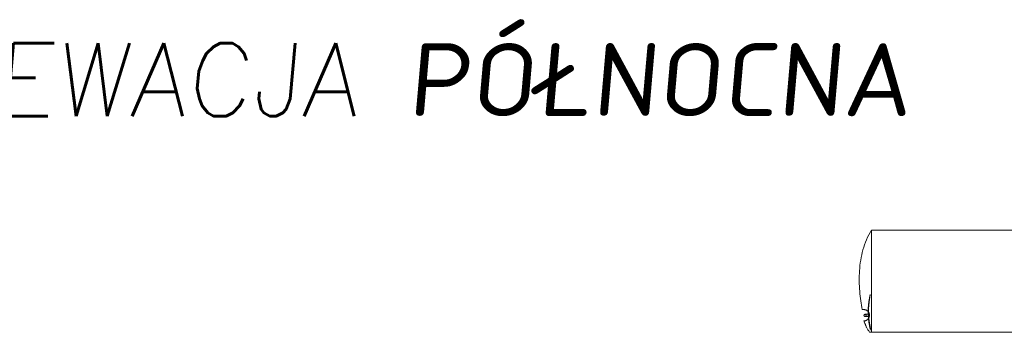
# Model space of a CAD drawing. Extents: x 64716 to 7565828, y -160732 to 5881792.
# Tile 17 of 160: x 90311 to 97059, y -6417 to -4273. Entities that reach past the tile are written whole.
import ezdxf

# ---------------------------------------------------------------- set-up
doc = ezdxf.new("R2010")
doc.units = 0
doc.header["$MEASUREMENT"] = 0
doc.layers.add('linii', color=7, linetype='Continuous', lineweight=15)
doc.styles.add('ROMAND', font='simplex.shx', dxfattribs={"width": 0.9, "oblique": 10})

msp = doc.modelspace()

# ---------------------------------------------------------------- linework, layer by layer
at = {"layer": 'linii'}
for p, q in [((96140, -5733, 0), (96131.1, -5749.1, 0)), ((96140, -5733, 0), (96131.1, -5749.1, 0)), ((96140, -5733, 0), (96131.1, -5749.1, 0)), ((96140, -5733, 0), (96131.1, -5749.1, 0)), ((96149.5, -5717.2, 0), (96140, -5733, 0)), ((96149.5, -5717.2, 0), (96140, -5733, 0)), ((96149.5, -5717.2, 0), (96140, -5733, 0)), ((96149.5, -5717.2, 0), (96140, -5733, 0)), ((96149.5, -5717.2, 0), (96149.5, -5717.2, 0)), ((96169.1, -5717.2, 0), (96149.5, -5717.2, 0)), ((96169.1, -5717.2, 0), (96149.5, -5717.2, 0)), ((96149.5, -5717.2, 0), (96149.5, -5717.2, 0)), ((96169.1, -5717.2, 0), (96149.5, -5717.2, 0)), ((96169.1, -5717.2, 0), (96149.5, -5717.2, 0)), ((96108.2, -5799.1, 0), (96101.9, -5816.3, 0)), ((96108.2, -5799.1, 0), (96101.9, -5816.3, 0)), ((96108.2, -5799.1, 0), (96101.9, -5816.3, 0)), ((96108.2, -5799.1, 0), (96101.9, -5816.3, 0)), ((96115.2, -5782.2, 0), (96108.2, -5799.1, 0)), ((96115.2, -5782.2, 0), (96108.2, -5799.1, 0)), ((96115.2, -5782.2, 0), (96108.2, -5799.1, 0)), ((96115.2, -5782.2, 0), (96108.2, -5799.1, 0)), ((96122.8, -5765.6, 0), (96115.2, -5782.2, 0)), ((96122.8, -5765.6, 0), (96115.2, -5782.2, 0)), ((96122.8, -5765.6, 0), (96115.2, -5782.2, 0)), ((96122.8, -5765.6, 0), (96115.2, -5782.2, 0)), ((96131.1, -5749.1, 0), (96122.8, -5765.6, 0)), ((96131.1, -5749.1, 0), (96122.8, -5765.6, 0)), ((96131.1, -5749.1, 0), (96122.8, -5765.6, 0)), ((96131.1, -5749.1, 0), (96122.8, -5765.6, 0)), ((96086.1, -5868.8, 0), (96081.9, -5886.6, 0)), ((96086.1, -5868.8, 0), (96081.9, -5886.6, 0)), ((96086.1, -5868.8, 0), (96081.9, -5886.6, 0)), ((96086.1, -5868.8, 0), (96081.9, -5886.6, 0)), ((96090.8, -5851.2, 0), (96086.1, -5868.8, 0)), ((96090.8, -5851.2, 0), (96086.1, -5868.8, 0)), ((96090.8, -5851.2, 0), (96086.1, -5868.8, 0)), ((96090.8, -5851.2, 0), (96086.1, -5868.8, 0)), ((96096, -5833.6, 0), (96090.8, -5851.2, 0)), ((96096, -5833.6, 0), (96090.8, -5851.2, 0)), ((96096, -5833.6, 0), (96090.8, -5851.2, 0)), ((96096, -5833.6, 0), (96090.8, -5851.2, 0)), ((96101.9, -5816.3, 0), (96096, -5833.6, 0)), ((96101.9, -5816.3, 0), (96096, -5833.6, 0)), ((96101.9, -5816.3, 0), (96096, -5833.6, 0)), ((96101.9, -5816.3, 0), (96096, -5833.6, 0)), ((96075.1, -5922.4, 0), (96072.4, -5940.4, 0)), ((96075.1, -5922.4, 0), (96072.4, -5940.4, 0)), ((96075.1, -5922.4, 0), (96072.4, -5940.4, 0)), ((96075.1, -5922.4, 0), (96072.4, -5940.4, 0)), ((96078.3, -5904.4, 0), (96075.1, -5922.4, 0)), ((96078.3, -5904.4, 0), (96075.1, -5922.4, 0)), ((96078.3, -5904.4, 0), (96075.1, -5922.4, 0)), ((96078.3, -5904.4, 0), (96075.1, -5922.4, 0)), ((96081.9, -5886.6, 0), (96078.3, -5904.4, 0)), ((96081.9, -5886.6, 0), (96078.3, -5904.4, 0)), ((96081.9, -5886.6, 0), (96078.3, -5904.4, 0)), ((96081.9, -5886.6, 0), (96078.3, -5904.4, 0)), ((96066.9, -5994.6, 0), (96065.8, -6012.6, 0)), ((96066.9, -5994.6, 0), (96065.8, -6012.6, 0)), ((96066.9, -5994.6, 0), (96065.8, -6012.6, 0)), ((96066.9, -5994.6, 0), (96065.8, -6012.6, 0)), ((96068.3, -5976.5, 0), (96066.9, -5994.6, 0)), ((96068.3, -5976.5, 0), (96066.9, -5994.6, 0)), ((96068.3, -5976.5, 0), (96066.9, -5994.6, 0)), ((96068.3, -5976.5, 0), (96066.9, -5994.6, 0)), ((96070.1, -5958.5, 0), (96068.3, -5976.5, 0)), ((96070.1, -5958.5, 0), (96068.3, -5976.5, 0)), ((96070.1, -5958.5, 0), (96068.3, -5976.5, 0)), ((96070.1, -5958.5, 0), (96068.3, -5976.5, 0)), ((96072.4, -5940.4, 0), (96070.1, -5958.5, 0)), ((96072.4, -5940.4, 0), (96070.1, -5958.5, 0)), ((96072.4, -5940.4, 0), (96070.1, -5958.5, 0)), ((96072.4, -5940.4, 0), (96070.1, -5958.5, 0)), ((96065.2, -6030.5, 0), (96064.9, -6048.3, 0)), ((96065.2, -6030.5, 0), (96064.9, -6048.3, 0)), ((96065.2, -6030.5, 0), (96064.9, -6048.3, 0)), ((96065.2, -6030.5, 0), (96064.9, -6048.3, 0)), ((96064.9, -6048.3, 0), (96064.9, -6066, 0)), ((96064.9, -6048.3, 0), (96064.9, -6066, 0)), ((96064.9, -6048.3, 0), (96064.9, -6066, 0)), ((96064.9, -6048.3, 0), (96064.9, -6066, 0)), ((96064.9, -6066, 0), (96065.3, -6083.6, 0)), ((96064.9, -6066, 0), (96065.3, -6083.6, 0)), ((96064.9, -6066, 0), (96065.3, -6083.6, 0)), ((96064.9, -6066, 0), (96065.3, -6083.6, 0)), ((96065.8, -6012.6, 0), (96065.2, -6030.5, 0)), ((96065.8, -6012.6, 0), (96065.2, -6030.5, 0)), ((96065.8, -6012.6, 0), (96065.2, -6030.5, 0)), ((96065.8, -6012.6, 0), (96065.2, -6030.5, 0)), ((96065.3, -6083.6, 0), (96065.9, -6101.1, 0)), ((96065.3, -6083.6, 0), (96065.9, -6101.1, 0)), ((96065.3, -6083.6, 0), (96065.9, -6101.1, 0)), ((96065.3, -6083.6, 0), (96065.9, -6101.1, 0)), ((96065.9, -6101.1, 0), (96066.9, -6118.3, 0)), ((96065.9, -6101.1, 0), (96066.9, -6118.3, 0)), ((96065.9, -6101.1, 0), (96066.9, -6118.3, 0)), ((96065.9, -6101.1, 0), (96066.9, -6118.3, 0)), ((96066.9, -6118.3, 0), (96068.1, -6135.3, 0)), ((96066.9, -6118.3, 0), (96068.1, -6135.3, 0)), ((96066.9, -6118.3, 0), (96068.1, -6135.3, 0)), ((96066.9, -6118.3, 0), (96068.1, -6135.3, 0)), ((96068.1, -6135.3, 0), (96069.5, -6152.2, 0)), ((96068.1, -6135.3, 0), (96069.5, -6152.2, 0)), ((96068.1, -6135.3, 0), (96069.5, -6152.2, 0)), ((96068.1, -6135.3, 0), (96069.5, -6152.2, 0)), ((96069.5, -6152.2, 0), (96071.2, -6168.7, 0)), ((96069.5, -6152.2, 0), (96071.2, -6168.7, 0)), ((96069.5, -6152.2, 0), (96071.2, -6168.7, 0)), ((96069.5, -6152.2, 0), (96071.2, -6168.7, 0)), ((96071.2, -6168.7, 0), (96073.1, -6184.9, 0)), ((96071.2, -6168.7, 0), (96073.1, -6184.9, 0)), ((96071.2, -6168.7, 0), (96073.1, -6184.9, 0)), ((96071.2, -6168.7, 0), (96073.1, -6184.9, 0)), ((96073.1, -6184.9, 0), (96075.2, -6200.9, 0)), ((96073.1, -6184.9, 0), (96075.2, -6200.9, 0)), ((96073.1, -6184.9, 0), (96075.2, -6200.9, 0)), ((96073.1, -6184.9, 0), (96075.2, -6200.9, 0)), ((96075.2, -6200.9, 0), (96077.4, -6216.6, 0)), ((96075.2, -6200.9, 0), (96077.4, -6216.6, 0)), ((96075.2, -6200.9, 0), (96077.4, -6216.6, 0)), ((96075.2, -6200.9, 0), (96077.4, -6216.6, 0)), ((96126.4, -6252.7, 0), (96130.6, -6205, 0)), ((96128.4, -6256.6, 0), (96132.3, -6207.9, 0)), ((96130.6, -6205, 0), (96139.2, -6157.9, 0)), ((96132.3, -6207.9, 0), (96140.7, -6159.8, 0)), ((96077.4, -6216.6, 0), (96079.8, -6231.9, 0)), ((96077.4, -6216.6, 0), (96079.8, -6231.9, 0)), ((96077.4, -6216.6, 0), (96079.8, -6231.9, 0)), ((96077.4, -6216.6, 0), (96079.8, -6231.9, 0)), ((96079.8, -6231.9, 0), (96082.4, -6246.8, 0)), ((96079.8, -6231.9, 0), (96082.4, -6246.8, 0)), ((96079.8, -6231.9, 0), (96082.4, -6246.8, 0)), ((96079.8, -6231.9, 0), (96082.4, -6246.8, 0)), ((96082.4, -6246.8, 0), (96085, -6261.3, 0)), ((96082.4, -6246.8, 0), (96085, -6261.3, 0)), ((96082.4, -6246.8, 0), (96085, -6261.3, 0)), ((96082.4, -6246.8, 0), (96085, -6261.3, 0)), ((96085, -6261.3, 0), (96096.4, -6261.3, 0)), ((96085, -6261.3, 0), (96096.4, -6261.3, 0)), ((96085, -6261.3, 0), (96096.4, -6261.3, 0)), ((96085, -6261.3, 0), (96096.4, -6261.3, 0)), ((96096.4, -6261.3, 0), (96099.4, -6261.3, 0)), ((96096.4, -6261.3, 0), (96099.4, -6261.3, 0)), ((96096.4, -6261.3, 0), (96099.4, -6261.3, 0)), ((96096.4, -6261.3, 0), (96099.4, -6261.3, 0)), ((96099.4, -6261.3, 0), (96099.4, -6261.3, 0)), ((96099.4, -6261.3, 0), (96099.4, -6261.4, 0)), ((96099.4, -6261.3, 0), (96099.4, -6261.4, 0)), ((96099.4, -6261.3, 0), (96099.4, -6261.3, 0)), ((96099.4, -6261.3, 0), (96099.4, -6261.4, 0)), ((96099.4, -6261.3, 0), (96099.4, -6261.4, 0)), ((96099.4, -6261.4, 0), (96101.3, -6261.6, 0)), ((96099.4, -6261.4, 0), (96101.3, -6261.6, 0)), ((96099.4, -6261.4, 0), (96101.3, -6261.6, 0)), ((96099.4, -6261.4, 0), (96101.3, -6261.6, 0)), ((96101.3, -6261.6, 0), (96103.1, -6261.9, 0)), ((96101.3, -6261.6, 0), (96103.1, -6261.9, 0)), ((96101.3, -6261.6, 0), (96103.1, -6261.9, 0)), ((96101.3, -6261.6, 0), (96103.1, -6261.9, 0)), ((96103.1, -6261.9, 0), (96104.9, -6262.2, 0)), ((96103.1, -6261.9, 0), (96104.9, -6262.2, 0)), ((96103.1, -6261.9, 0), (96104.9, -6262.2, 0)), ((96103.1, -6261.9, 0), (96104.9, -6262.2, 0)), ((96104.9, -6262.2, 0), (96106.7, -6262.7, 0)), ((96104.9, -6262.2, 0), (96106.7, -6262.7, 0)), ((96104.9, -6262.2, 0), (96106.7, -6262.7, 0)), ((96104.9, -6262.2, 0), (96106.7, -6262.7, 0)), ((96106.7, -6262.7, 0), (96108.5, -6263.3, 0)), ((96106.7, -6262.7, 0), (96108.5, -6263.3, 0)), ((96106.7, -6262.7, 0), (96108.5, -6263.3, 0)), ((96106.7, -6262.7, 0), (96108.5, -6263.3, 0)), ((96108.5, -6263.3, 0), (96110.2, -6263.9, 0)), ((96108.5, -6263.3, 0), (96110.2, -6263.9, 0)), ((96108.5, -6263.3, 0), (96110.2, -6263.9, 0)), ((96108.5, -6263.3, 0), (96110.2, -6263.9, 0)), ((96110.2, -6263.9, 0), (96111.8, -6264.5, 0)), ((96110.2, -6263.9, 0), (96111.8, -6264.5, 0)), ((96110.2, -6263.9, 0), (96111.8, -6264.5, 0)), ((96110.2, -6263.9, 0), (96111.8, -6264.5, 0)), ((96111.8, -6264.5, 0), (96113.4, -6265.3, 0)), ((96111.8, -6264.5, 0), (96113.4, -6265.3, 0)), ((96111.8, -6264.5, 0), (96113.4, -6265.3, 0)), ((96111.8, -6264.5, 0), (96113.4, -6265.3, 0)), ((96113.4, -6265.3, 0), (96115.1, -6266.1, 0)), ((96113.4, -6265.3, 0), (96115.1, -6266.1, 0)), ((96113.4, -6265.3, 0), (96115.1, -6266.1, 0)), ((96113.4, -6265.3, 0), (96115.1, -6266.1, 0)), ((96115.1, -6266.1, 0), (96116.6, -6267, 0)), ((96115.1, -6266.1, 0), (96116.6, -6267, 0)), ((96115.1, -6266.1, 0), (96116.6, -6267, 0)), ((96115.1, -6266.1, 0), (96116.6, -6267, 0)), ((96116.6, -6267, 0), (96118.1, -6268, 0)), ((96116.6, -6267, 0), (96118.1, -6268, 0)), ((96116.6, -6267, 0), (96118.1, -6268, 0)), ((96116.6, -6267, 0), (96118.1, -6268, 0)), ((96118.1, -6268, 0), (96119.6, -6269, 0)), ((96118.1, -6268, 0), (96119.6, -6269, 0)), ((96118.1, -6268, 0), (96119.6, -6269, 0)), ((96118.1, -6268, 0), (96119.6, -6269, 0)), ((96119.6, -6269, 0), (96121, -6270.1, 0)), ((96119.6, -6269, 0), (96121, -6270.1, 0)), ((96119.6, -6269, 0), (96121, -6270.1, 0)), ((96119.6, -6269, 0), (96121, -6270.1, 0)), ((96121, -6270.1, 0), (96122.3, -6271.3, 0)), ((96121, -6270.1, 0), (96122.3, -6271.3, 0)), ((96121, -6270.1, 0), (96122.3, -6271.3, 0)), ((96121, -6270.1, 0), (96122.3, -6271.3, 0)), ((96122.3, -6271.3, 0), (96123.6, -6272.5, 0)), ((96122.3, -6271.3, 0), (96123.6, -6272.5, 0)), ((96122.3, -6271.3, 0), (96123.6, -6272.5, 0)), ((96122.3, -6271.3, 0), (96123.6, -6272.5, 0)), ((96123.6, -6272.5, 0), (96124.9, -6273.8, 0)), ((96123.6, -6272.5, 0), (96124.9, -6273.8, 0)), ((96123.6, -6272.5, 0), (96124.9, -6273.8, 0)), ((96123.6, -6272.5, 0), (96124.9, -6273.8, 0)), ((96124.9, -6273.8, 0), (96126.1, -6275.1, 0)), ((96124.9, -6273.8, 0), (96126.1, -6275.1, 0)), ((96124.9, -6273.8, 0), (96126.1, -6275.1, 0)), ((96124.9, -6273.8, 0), (96126.1, -6275.1, 0)), ((96126.1, -6275.1, 0), (96127.2, -6276.5, 0)), ((96126.1, -6275.1, 0), (96127.2, -6276.5, 0)), ((96126.1, -6275.1, 0), (96127.2, -6276.5, 0)), ((96126.1, -6275.1, 0), (96127.2, -6276.5, 0)), ((96126.4, -6252.7, 0), (96126.7, -6300.6, 0)), ((96129.1, -6305.4, 0), (96128.4, -6256.6, 0)), ((96097.7, -6300.2, 0), (96097.8, -6299.5, 0)), ((96097.7, -6300.2, 0), (96097.8, -6299.5, 0)), ((96097.7, -6300.2, 0), (96097.8, -6299.5, 0)), ((96097.7, -6300.2, 0), (96097.8, -6299.5, 0)), ((96097.7, -6301, 0), (96097.7, -6300.2, 0)), ((96097.7, -6301, 0), (96097.7, -6300.2, 0)), ((96097.7, -6301, 0), (96097.7, -6300.2, 0)), ((96097.7, -6301, 0), (96097.7, -6300.2, 0)), ((96097.7, -6301.7, 0), (96097.7, -6301, 0)), ((96097.7, -6301.7, 0), (96097.7, -6301, 0)), ((96097.7, -6301.7, 0), (96097.7, -6301, 0)), ((96097.7, -6301.7, 0), (96097.7, -6301, 0)), ((96097.8, -6302.4, 0), (96097.7, -6301.7, 0)), ((96097.8, -6302.4, 0), (96097.7, -6301.7, 0)), ((96097.8, -6302.4, 0), (96097.7, -6301.7, 0)), ((96097.8, -6302.4, 0), (96097.7, -6301.7, 0)), ((96097.7, -6339.3, 0), (96098.6, -6342.2, 0)), ((96099.4, -6339.3, 0), (96097.7, -6339.3, 0)), ((96097.7, -6339.3, 0), (96098.6, -6342.2, 0)), ((96099.4, -6339.3, 0), (96097.7, -6339.3, 0)), ((96097.7, -6339.3, 0), (96098.6, -6342.2, 0)), ((96099.4, -6339.3, 0), (96097.7, -6339.3, 0)), ((96097.7, -6339.3, 0), (96098.6, -6342.2, 0)), ((96099.4, -6339.3, 0), (96097.7, -6339.3, 0)), ((96097.7, -6339.3, 0), (96098.6, -6342.2, 0)), ((96099.4, -6339.3, 0), (96097.7, -6339.3, 0)), ((96097.7, -6339.3, 0), (96098.6, -6342.2, 0)), ((96099.4, -6339.3, 0), (96097.7, -6339.3, 0)), ((96097.7, -6339.3, 0), (96098.6, -6342.2, 0)), ((96099.4, -6339.3, 0), (96097.7, -6339.3, 0)), ((96097.7, -6339.3, 0), (96098.6, -6342.2, 0)), ((96099.4, -6339.3, 0), (96097.7, -6339.3, 0)), ((96097.8, -6299.5, 0), (96098, -6298.9, 0)), ((96097.8, -6299.5, 0), (96098, -6298.9, 0)), ((96097.8, -6299.5, 0), (96098, -6298.9, 0)), ((96097.8, -6299.5, 0), (96098, -6298.9, 0)), ((96098, -6303.1, 0), (96097.8, -6302.4, 0)), ((96098, -6303.1, 0), (96097.8, -6302.4, 0)), ((96098, -6303.1, 0), (96097.8, -6302.4, 0)), ((96098, -6303.1, 0), (96097.8, -6302.4, 0)), ((96098, -6298.9, 0), (96098.2, -6298.2, 0)), ((96098, -6298.9, 0), (96098.2, -6298.2, 0)), ((96098, -6298.9, 0), (96098.2, -6298.2, 0)), ((96098, -6298.9, 0), (96098.2, -6298.2, 0)), ((96098.2, -6303.8, 0), (96098, -6303.1, 0)), ((96098.2, -6303.8, 0), (96098, -6303.1, 0)), ((96098.2, -6303.8, 0), (96098, -6303.1, 0)), ((96098.2, -6303.8, 0), (96098, -6303.1, 0)), ((96098.2, -6298.2, 0), (96098.5, -6297.6, 0)), ((96098.2, -6298.2, 0), (96098.5, -6297.6, 0)), ((96098.2, -6298.2, 0), (96098.5, -6297.6, 0)), ((96098.2, -6298.2, 0), (96098.5, -6297.6, 0)), ((96098.5, -6304.4, 0), (96098.2, -6303.8, 0)), ((96098.5, -6304.4, 0), (96098.2, -6303.8, 0)), ((96098.5, -6304.4, 0), (96098.2, -6303.8, 0)), ((96098.5, -6304.4, 0), (96098.2, -6303.8, 0)), ((96098.5, -6297.6, 0), (96098.9, -6297, 0)), ((96098.5, -6297.6, 0), (96098.9, -6297, 0)), ((96098.5, -6297.6, 0), (96098.9, -6297, 0)), ((96098.5, -6297.6, 0), (96098.9, -6297, 0)), ((96098.9, -6305, 0), (96098.5, -6304.4, 0)), ((96098.9, -6305, 0), (96098.5, -6304.4, 0)), ((96098.9, -6305, 0), (96098.5, -6304.4, 0)), ((96098.9, -6305, 0), (96098.5, -6304.4, 0)), ((96098.6, -6342.2, 0), (96099.6, -6345.1, 0)), ((96098.6, -6342.2, 0), (96099.6, -6345.1, 0)), ((96098.6, -6342.2, 0), (96099.6, -6345.1, 0)), ((96098.6, -6342.2, 0), (96099.6, -6345.1, 0)), ((96098.6, -6342.2, 0), (96099.6, -6345.1, 0)), ((96098.6, -6342.2, 0), (96099.6, -6345.1, 0)), ((96098.6, -6342.2, 0), (96099.6, -6345.1, 0)), ((96098.6, -6342.2, 0), (96099.6, -6345.1, 0)), ((96098.9, -6297, 0), (96099.3, -6296.5, 0)), ((96098.9, -6297, 0), (96099.3, -6296.5, 0)), ((96098.9, -6297, 0), (96099.3, -6296.5, 0)), ((96098.9, -6297, 0), (96099.3, -6296.5, 0)), ((96099.3, -6305.5, 0), (96098.9, -6305, 0)), ((96099.3, -6305.5, 0), (96098.9, -6305, 0)), ((96099.3, -6305.5, 0), (96098.9, -6305, 0)), ((96099.3, -6305.5, 0), (96098.9, -6305, 0)), ((96099.3, -6296.5, 0), (96099.8, -6296, 0)), ((96099.3, -6296.5, 0), (96099.8, -6296, 0)), ((96099.3, -6296.5, 0), (96099.8, -6296, 0)), ((96099.3, -6296.5, 0), (96099.8, -6296, 0)), ((96099.8, -6306, 0), (96099.3, -6305.5, 0)), ((96099.8, -6306, 0), (96099.3, -6305.5, 0)), ((96099.8, -6306, 0), (96099.3, -6305.5, 0)), ((96099.8, -6306, 0), (96099.3, -6305.5, 0)), ((96101.3, -6339.1, 0), (96099.4, -6339.3, 0)), ((96101.3, -6339.1, 0), (96099.4, -6339.3, 0)), ((96101.3, -6339.1, 0), (96099.4, -6339.3, 0)), ((96101.3, -6339.1, 0), (96099.4, -6339.3, 0)), ((96099.4, -6339.3, 0), (96099.4, -6339.3, 0)), ((96099.4, -6339.3, 0), (96099.4, -6339.3, 0)), ((96099.4, -6339.3, 0), (96099.4, -6339.3, 0)), ((96099.4, -6339.3, 0), (96099.4, -6339.3, 0)), ((96099.8, -6296, 0), (96100.3, -6295.5, 0)), ((96099.8, -6296, 0), (96100.3, -6295.5, 0)), ((96099.8, -6296, 0), (96100.3, -6295.5, 0)), ((96099.8, -6296, 0), (96100.3, -6295.5, 0)), ((96100.3, -6306.5, 0), (96099.8, -6306, 0)), ((96100.3, -6306.5, 0), (96099.8, -6306, 0)), ((96100.3, -6306.5, 0), (96099.8, -6306, 0)), ((96100.3, -6306.5, 0), (96099.8, -6306, 0)), ((96100.3, -6295.5, 0), (96100.8, -6295.1, 0)), ((96100.3, -6295.5, 0), (96100.8, -6295.1, 0)), ((96100.3, -6295.5, 0), (96100.8, -6295.1, 0)), ((96100.3, -6295.5, 0), (96100.8, -6295.1, 0)), ((96100.8, -6306.9, 0), (96100.3, -6306.5, 0)), ((96100.8, -6306.9, 0), (96100.3, -6306.5, 0)), ((96100.8, -6306.9, 0), (96100.3, -6306.5, 0)), ((96100.8, -6306.9, 0), (96100.3, -6306.5, 0)), ((96100.8, -6295.1, 0), (96101.4, -6294.7, 0)), ((96100.8, -6295.1, 0), (96101.4, -6294.7, 0)), ((96100.8, -6295.1, 0), (96101.4, -6294.7, 0)), ((96100.8, -6295.1, 0), (96101.4, -6294.7, 0)), ((96101.4, -6307.3, 0), (96100.8, -6306.9, 0)), ((96101.4, -6307.3, 0), (96100.8, -6306.9, 0)), ((96101.4, -6307.3, 0), (96100.8, -6306.9, 0)), ((96101.4, -6307.3, 0), (96100.8, -6306.9, 0)), ((96103.1, -6338.8, 0), (96101.3, -6339.1, 0)), ((96103.1, -6338.8, 0), (96101.3, -6339.1, 0)), ((96103.1, -6338.8, 0), (96101.3, -6339.1, 0)), ((96103.1, -6338.8, 0), (96101.3, -6339.1, 0)), ((96101.4, -6294.7, 0), (96102, -6294.4, 0)), ((96101.4, -6294.7, 0), (96102, -6294.4, 0)), ((96101.4, -6294.7, 0), (96102, -6294.4, 0)), ((96101.4, -6294.7, 0), (96102, -6294.4, 0)), ((96102, -6307.6, 0), (96101.4, -6307.3, 0)), ((96102, -6307.6, 0), (96101.4, -6307.3, 0)), ((96102, -6307.6, 0), (96101.4, -6307.3, 0)), ((96102, -6307.6, 0), (96101.4, -6307.3, 0)), ((96102, -6294.4, 0), (96102.7, -6294.2, 0)), ((96102, -6294.4, 0), (96102.7, -6294.2, 0)), ((96102, -6294.4, 0), (96102.7, -6294.2, 0)), ((96102, -6294.4, 0), (96102.7, -6294.2, 0)), ((96102.7, -6307.8, 0), (96102, -6307.6, 0)), ((96102.7, -6307.8, 0), (96102, -6307.6, 0)), ((96102.7, -6307.8, 0), (96102, -6307.6, 0)), ((96102.7, -6307.8, 0), (96102, -6307.6, 0)), ((96102.7, -6294.2, 0), (96103.4, -6294, 0)), ((96102.7, -6294.2, 0), (96103.4, -6294, 0)), ((96102.7, -6294.2, 0), (96103.4, -6294, 0)), ((96102.7, -6294.2, 0), (96103.4, -6294, 0)), ((96103.4, -6308, 0), (96102.7, -6307.8, 0)), ((96103.4, -6308, 0), (96102.7, -6307.8, 0)), ((96103.4, -6308, 0), (96102.7, -6307.8, 0)), ((96103.4, -6308, 0), (96102.7, -6307.8, 0)), ((96104.9, -6338.4, 0), (96103.1, -6338.8, 0)), ((96104.9, -6338.4, 0), (96103.1, -6338.8, 0)), ((96104.9, -6338.4, 0), (96103.1, -6338.8, 0)), ((96104.9, -6338.4, 0), (96103.1, -6338.8, 0)), ((96103.4, -6294, 0), (96104.1, -6293.9, 0)), ((96103.4, -6294, 0), (96104.1, -6293.9, 0)), ((96103.4, -6294, 0), (96104.1, -6293.9, 0)), ((96103.4, -6294, 0), (96104.1, -6293.9, 0)), ((96104.1, -6308.1, 0), (96103.4, -6308, 0)), ((96104.1, -6308.1, 0), (96103.4, -6308, 0)), ((96104.1, -6308.1, 0), (96103.4, -6308, 0)), ((96104.1, -6308.1, 0), (96103.4, -6308, 0)), ((96104.1, -6293.9, 0), (96104.8, -6293.8, 0)), ((96104.1, -6293.9, 0), (96104.8, -6293.8, 0)), ((96104.1, -6293.9, 0), (96104.8, -6293.8, 0)), ((96104.1, -6293.9, 0), (96104.8, -6293.8, 0)), ((96104.8, -6308.1, 0), (96104.1, -6308.1, 0)), ((96104.8, -6308.1, 0), (96104.1, -6308.1, 0)), ((96104.8, -6308.1, 0), (96104.1, -6308.1, 0)), ((96104.8, -6308.1, 0), (96104.1, -6308.1, 0)), ((96104.8, -6293.8, 0), (96104.8, -6293.8, 0)), ((96104.8, -6293.8, 0), (96135.3, -6293.8, 0)), ((96104.8, -6293.8, 0), (96104.8, -6293.8, 0)), ((96104.8, -6293.8, 0), (96135.3, -6293.8, 0)), ((96104.8, -6293.8, 0), (96105.5, -6293.9, 0)), ((96104.8, -6293.8, 0), (96105.5, -6293.9, 0)), ((96104.8, -6293.8, 0), (96104.8, -6293.8, 0)), ((96104.8, -6293.8, 0), (96135.3, -6293.8, 0)), ((96104.8, -6293.8, 0), (96104.8, -6293.8, 0)), ((96104.8, -6293.8, 0), (96135.3, -6293.8, 0)), ((96104.8, -6293.8, 0), (96105.5, -6293.9, 0)), ((96104.8, -6293.8, 0), (96105.5, -6293.9, 0)), ((96135.3, -6308.1, 0), (96104.8, -6308.1, 0)), ((96135.3, -6308.1, 0), (96104.8, -6308.1, 0)), ((96104.8, -6308.1, 0), (96104.8, -6308.1, 0)), ((96105.5, -6308.1, 0), (96104.8, -6308.1, 0)), ((96105.5, -6308.1, 0), (96104.8, -6308.1, 0)), ((96135.3, -6308.1, 0), (96104.8, -6308.1, 0)), ((96135.3, -6308.1, 0), (96104.8, -6308.1, 0)), ((96104.8, -6308.1, 0), (96104.8, -6308.1, 0)), ((96105.5, -6308.1, 0), (96104.8, -6308.1, 0)), ((96105.5, -6308.1, 0), (96104.8, -6308.1, 0)), ((96106.7, -6338, 0), (96104.9, -6338.4, 0)), ((96106.7, -6338, 0), (96104.9, -6338.4, 0)), ((96106.7, -6338, 0), (96104.9, -6338.4, 0)), ((96106.7, -6338, 0), (96104.9, -6338.4, 0)), ((96105.5, -6293.9, 0), (96106.2, -6294, 0)), ((96105.5, -6293.9, 0), (96106.2, -6294, 0)), ((96105.5, -6293.9, 0), (96106.2, -6294, 0)), ((96105.5, -6293.9, 0), (96106.2, -6294, 0)), ((96106.2, -6308, 0), (96105.5, -6308.1, 0)), ((96106.2, -6308, 0), (96105.5, -6308.1, 0)), ((96106.2, -6308, 0), (96105.5, -6308.1, 0)), ((96106.2, -6308, 0), (96105.5, -6308.1, 0)), ((96106.2, -6294, 0), (96106.9, -6294.2, 0)), ((96106.2, -6294, 0), (96106.9, -6294.2, 0)), ((96106.2, -6294, 0), (96106.9, -6294.2, 0)), ((96106.2, -6294, 0), (96106.9, -6294.2, 0)), ((96106.9, -6307.8, 0), (96106.2, -6308, 0)), ((96106.9, -6307.8, 0), (96106.2, -6308, 0)), ((96106.9, -6307.8, 0), (96106.2, -6308, 0)), ((96106.9, -6307.8, 0), (96106.2, -6308, 0)), ((96108.5, -6337.5, 0), (96106.7, -6338, 0)), ((96108.5, -6337.5, 0), (96106.7, -6338, 0)), ((96108.5, -6337.5, 0), (96106.7, -6338, 0)), ((96108.5, -6337.5, 0), (96106.7, -6338, 0)), ((96106.9, -6294.2, 0), (96107.6, -6294.4, 0)), ((96106.9, -6294.2, 0), (96107.6, -6294.4, 0)), ((96106.9, -6294.2, 0), (96107.6, -6294.4, 0)), ((96106.9, -6294.2, 0), (96107.6, -6294.4, 0)), ((96107.6, -6307.6, 0), (96106.9, -6307.8, 0)), ((96107.6, -6307.6, 0), (96106.9, -6307.8, 0)), ((96107.6, -6307.6, 0), (96106.9, -6307.8, 0)), ((96107.6, -6307.6, 0), (96106.9, -6307.8, 0)), ((96107.6, -6294.4, 0), (96108.2, -6294.7, 0)), ((96107.6, -6294.4, 0), (96108.2, -6294.7, 0)), ((96107.6, -6294.4, 0), (96108.2, -6294.7, 0)), ((96107.6, -6294.4, 0), (96108.2, -6294.7, 0)), ((96108.2, -6307.3, 0), (96107.6, -6307.6, 0)), ((96108.2, -6307.3, 0), (96107.6, -6307.6, 0)), ((96108.2, -6307.3, 0), (96107.6, -6307.6, 0)), ((96108.2, -6307.3, 0), (96107.6, -6307.6, 0)), ((96108.2, -6294.7, 0), (96108.8, -6295.1, 0)), ((96108.2, -6294.7, 0), (96108.8, -6295.1, 0)), ((96108.2, -6294.7, 0), (96108.8, -6295.1, 0)), ((96108.2, -6294.7, 0), (96108.8, -6295.1, 0)), ((96108.8, -6306.9, 0), (96108.2, -6307.3, 0)), ((96108.8, -6306.9, 0), (96108.2, -6307.3, 0)), ((96108.8, -6306.9, 0), (96108.2, -6307.3, 0)), ((96108.8, -6306.9, 0), (96108.2, -6307.3, 0)), ((96110.2, -6336.8, 0), (96108.5, -6337.5, 0)), ((96110.2, -6336.8, 0), (96108.5, -6337.5, 0)), ((96110.2, -6336.8, 0), (96108.5, -6337.5, 0)), ((96110.2, -6336.8, 0), (96108.5, -6337.5, 0)), ((96108.8, -6295.1, 0), (96109.3, -6295.5, 0)), ((96108.8, -6295.1, 0), (96109.3, -6295.5, 0)), ((96108.8, -6295.1, 0), (96109.3, -6295.5, 0)), ((96108.8, -6295.1, 0), (96109.3, -6295.5, 0)), ((96109.3, -6306.5, 0), (96108.8, -6306.9, 0)), ((96109.3, -6306.5, 0), (96108.8, -6306.9, 0)), ((96109.3, -6306.5, 0), (96108.8, -6306.9, 0)), ((96109.3, -6306.5, 0), (96108.8, -6306.9, 0)), ((96109.3, -6295.5, 0), (96109.9, -6296, 0)), ((96109.3, -6295.5, 0), (96109.9, -6296, 0)), ((96109.3, -6295.5, 0), (96109.9, -6296, 0)), ((96109.3, -6295.5, 0), (96109.9, -6296, 0)), ((96109.9, -6306, 0), (96109.3, -6306.5, 0)), ((96109.9, -6306, 0), (96109.3, -6306.5, 0)), ((96109.9, -6306, 0), (96109.3, -6306.5, 0)), ((96109.9, -6306, 0), (96109.3, -6306.5, 0)), ((96109.9, -6296, 0), (96110.3, -6296.5, 0)), ((96109.9, -6296, 0), (96110.3, -6296.5, 0)), ((96109.9, -6296, 0), (96110.3, -6296.5, 0)), ((96109.9, -6296, 0), (96110.3, -6296.5, 0)), ((96110.3, -6305.5, 0), (96109.9, -6306, 0)), ((96110.3, -6305.5, 0), (96109.9, -6306, 0)), ((96110.3, -6305.5, 0), (96109.9, -6306, 0)), ((96110.3, -6305.5, 0), (96109.9, -6306, 0)), ((96111.8, -6336.1, 0), (96110.2, -6336.8, 0)), ((96111.8, -6336.1, 0), (96110.2, -6336.8, 0)), ((96111.8, -6336.1, 0), (96110.2, -6336.8, 0)), ((96111.8, -6336.1, 0), (96110.2, -6336.8, 0)), ((96110.3, -6296.5, 0), (96110.7, -6297, 0)), ((96110.3, -6296.5, 0), (96110.7, -6297, 0)), ((96110.3, -6296.5, 0), (96110.7, -6297, 0)), ((96110.3, -6296.5, 0), (96110.7, -6297, 0)), ((96110.7, -6305, 0), (96110.3, -6305.5, 0)), ((96110.7, -6305, 0), (96110.3, -6305.5, 0)), ((96110.7, -6305, 0), (96110.3, -6305.5, 0)), ((96110.7, -6305, 0), (96110.3, -6305.5, 0)), ((96110.7, -6297, 0), (96111.1, -6297.6, 0)), ((96110.7, -6297, 0), (96111.1, -6297.6, 0)), ((96110.7, -6297, 0), (96111.1, -6297.6, 0)), ((96110.7, -6297, 0), (96111.1, -6297.6, 0)), ((96111.1, -6304.4, 0), (96110.7, -6305, 0)), ((96111.1, -6304.4, 0), (96110.7, -6305, 0)), ((96111.1, -6304.4, 0), (96110.7, -6305, 0)), ((96111.1, -6304.4, 0), (96110.7, -6305, 0)), ((96111.1, -6297.6, 0), (96111.4, -6298.2, 0)), ((96111.1, -6297.6, 0), (96111.4, -6298.2, 0)), ((96111.1, -6297.6, 0), (96111.4, -6298.2, 0)), ((96111.1, -6297.6, 0), (96111.4, -6298.2, 0)), ((96111.4, -6303.8, 0), (96111.1, -6304.4, 0)), ((96111.4, -6303.8, 0), (96111.1, -6304.4, 0)), ((96111.4, -6303.8, 0), (96111.1, -6304.4, 0)), ((96111.4, -6303.8, 0), (96111.1, -6304.4, 0)), ((96111.4, -6298.2, 0), (96111.6, -6298.9, 0)), ((96111.4, -6298.2, 0), (96111.6, -6298.9, 0)), ((96111.4, -6298.2, 0), (96111.6, -6298.9, 0)), ((96111.4, -6298.2, 0), (96111.6, -6298.9, 0)), ((96111.6, -6303.1, 0), (96111.4, -6303.8, 0)), ((96111.6, -6303.1, 0), (96111.4, -6303.8, 0)), ((96111.6, -6303.1, 0), (96111.4, -6303.8, 0)), ((96111.6, -6303.1, 0), (96111.4, -6303.8, 0)), ((96111.6, -6298.9, 0), (96111.8, -6299.5, 0)), ((96111.6, -6298.9, 0), (96111.8, -6299.5, 0)), ((96111.6, -6298.9, 0), (96111.8, -6299.5, 0)), ((96111.6, -6298.9, 0), (96111.8, -6299.5, 0)), ((96111.8, -6302.4, 0), (96111.6, -6303.1, 0)), ((96111.8, -6302.4, 0), (96111.6, -6303.1, 0)), ((96111.8, -6302.4, 0), (96111.6, -6303.1, 0)), ((96111.8, -6302.4, 0), (96111.6, -6303.1, 0)), ((96111.8, -6299.5, 0), (96111.9, -6300.2, 0)), ((96111.8, -6299.5, 0), (96111.9, -6300.2, 0)), ((96111.8, -6299.5, 0), (96111.9, -6300.2, 0)), ((96111.8, -6299.5, 0), (96111.9, -6300.2, 0)), ((96111.9, -6301.7, 0), (96111.8, -6302.4, 0)), ((96111.9, -6301.7, 0), (96111.8, -6302.4, 0)), ((96111.9, -6301.7, 0), (96111.8, -6302.4, 0)), ((96111.9, -6301.7, 0), (96111.8, -6302.4, 0)), ((96113.4, -6335.4, 0), (96111.8, -6336.1, 0)), ((96113.4, -6335.4, 0), (96111.8, -6336.1, 0)), ((96113.4, -6335.4, 0), (96111.8, -6336.1, 0)), ((96113.4, -6335.4, 0), (96111.8, -6336.1, 0)), ((96111.9, -6300.2, 0), (96111.9, -6301, 0)), ((96111.9, -6300.2, 0), (96111.9, -6301, 0)), ((96111.9, -6300.2, 0), (96111.9, -6301, 0)), ((96111.9, -6300.2, 0), (96111.9, -6301, 0)), ((96111.9, -6301, 0), (96111.9, -6301.7, 0)), ((96111.9, -6301, 0), (96111.9, -6301.7, 0)), ((96111.9, -6301, 0), (96111.9, -6301.7, 0)), ((96111.9, -6301, 0), (96111.9, -6301.7, 0)), ((96115.1, -6334.6, 0), (96113.4, -6335.4, 0)), ((96115.1, -6334.6, 0), (96113.4, -6335.4, 0)), ((96115.1, -6334.6, 0), (96113.4, -6335.4, 0)), ((96115.1, -6334.6, 0), (96113.4, -6335.4, 0)), ((96116.6, -6333.6, 0), (96115.1, -6334.6, 0)), ((96116.6, -6333.6, 0), (96115.1, -6334.6, 0)), ((96116.6, -6333.6, 0), (96115.1, -6334.6, 0)), ((96116.6, -6333.6, 0), (96115.1, -6334.6, 0)), ((96118.1, -6332.7, 0), (96116.6, -6333.6, 0)), ((96118.1, -6332.7, 0), (96116.6, -6333.6, 0)), ((96118.1, -6332.7, 0), (96116.6, -6333.6, 0)), ((96118.1, -6332.7, 0), (96116.6, -6333.6, 0)), ((96119.6, -6331.6, 0), (96118.1, -6332.7, 0)), ((96119.6, -6331.6, 0), (96118.1, -6332.7, 0)), ((96119.6, -6331.6, 0), (96118.1, -6332.7, 0)), ((96119.6, -6331.6, 0), (96118.1, -6332.7, 0)), ((96121, -6330.5, 0), (96119.6, -6331.6, 0)), ((96121, -6330.5, 0), (96119.6, -6331.6, 0)), ((96121, -6330.5, 0), (96119.6, -6331.6, 0)), ((96121, -6330.5, 0), (96119.6, -6331.6, 0)), ((96122.3, -6329.4, 0), (96121, -6330.5, 0)), ((96122.3, -6329.4, 0), (96121, -6330.5, 0)), ((96122.3, -6329.4, 0), (96121, -6330.5, 0)), ((96122.3, -6329.4, 0), (96121, -6330.5, 0)), ((96123.6, -6328.2, 0), (96122.3, -6329.4, 0)), ((96123.6, -6328.2, 0), (96122.3, -6329.4, 0)), ((96123.6, -6328.2, 0), (96122.3, -6329.4, 0)), ((96123.6, -6328.2, 0), (96122.3, -6329.4, 0)), ((96124.9, -6326.8, 0), (96123.6, -6328.2, 0)), ((96124.9, -6326.8, 0), (96123.6, -6328.2, 0)), ((96124.9, -6326.8, 0), (96123.6, -6328.2, 0)), ((96124.9, -6326.8, 0), (96123.6, -6328.2, 0)), ((96126.1, -6325.5, 0), (96124.9, -6326.8, 0)), ((96126.1, -6325.5, 0), (96124.9, -6326.8, 0)), ((96126.1, -6325.5, 0), (96124.9, -6326.8, 0)), ((96126.1, -6325.5, 0), (96124.9, -6326.8, 0)), ((96127.2, -6324.1, 0), (96126.1, -6325.5, 0)), ((96127.2, -6324.1, 0), (96126.1, -6325.5, 0)), ((96127.2, -6324.1, 0), (96126.1, -6325.5, 0)), ((96127.2, -6324.1, 0), (96126.1, -6325.5, 0)), ((96126.7, -6300.6, 0), (96131.3, -6348.3, 0)), ((96127.2, -6276.5, 0), (96128.3, -6277.9, 0)), ((96127.2, -6276.5, 0), (96128.3, -6277.9, 0)), ((96127.2, -6276.5, 0), (96128.3, -6277.9, 0)), ((96127.2, -6276.5, 0), (96128.3, -6277.9, 0)), ((96128.3, -6322.7, 0), (96127.2, -6324.1, 0)), ((96128.3, -6322.7, 0), (96127.2, -6324.1, 0)), ((96128.3, -6322.7, 0), (96127.2, -6324.1, 0)), ((96128.3, -6322.7, 0), (96127.2, -6324.1, 0)), ((96128.3, -6277.9, 0), (96129.2, -6279.4, 0)), ((96128.3, -6277.9, 0), (96129.2, -6279.4, 0)), ((96128.3, -6277.9, 0), (96129.2, -6279.4, 0)), ((96128.3, -6277.9, 0), (96129.2, -6279.4, 0)), ((96129.2, -6321.2, 0), (96128.3, -6322.7, 0)), ((96129.2, -6321.2, 0), (96128.3, -6322.7, 0)), ((96129.2, -6321.2, 0), (96128.3, -6322.7, 0)), ((96129.2, -6321.2, 0), (96128.3, -6322.7, 0)), ((96134.4, -6354, 0), (96129.1, -6305.4, 0)), ((96129.2, -6279.4, 0), (96130.2, -6281, 0)), ((96129.2, -6279.4, 0), (96130.2, -6281, 0)), ((96129.2, -6279.4, 0), (96130.2, -6281, 0)), ((96129.2, -6279.4, 0), (96130.2, -6281, 0)), ((96130.2, -6319.7, 0), (96129.2, -6321.2, 0)), ((96130.2, -6319.7, 0), (96129.2, -6321.2, 0)), ((96130.2, -6319.7, 0), (96129.2, -6321.2, 0)), ((96130.2, -6319.7, 0), (96129.2, -6321.2, 0)), ((96130.2, -6281, 0), (96131, -6282.5, 0)), ((96130.2, -6281, 0), (96131, -6282.5, 0)), ((96130.2, -6281, 0), (96131, -6282.5, 0)), ((96130.2, -6281, 0), (96131, -6282.5, 0)), ((96131, -6318.1, 0), (96130.2, -6319.7, 0)), ((96131, -6318.1, 0), (96130.2, -6319.7, 0)), ((96131, -6318.1, 0), (96130.2, -6319.7, 0)), ((96131, -6318.1, 0), (96130.2, -6319.7, 0)), ((96131, -6282.5, 0), (96131.8, -6284.2, 0)), ((96131, -6282.5, 0), (96131.8, -6284.2, 0)), ((96131, -6282.5, 0), (96131.8, -6284.2, 0)), ((96131, -6282.5, 0), (96131.8, -6284.2, 0)), ((96131.8, -6316.5, 0), (96131, -6318.1, 0)), ((96131.8, -6316.5, 0), (96131, -6318.1, 0)), ((96131.8, -6316.5, 0), (96131, -6318.1, 0)), ((96131.8, -6316.5, 0), (96131, -6318.1, 0)), ((96131.8, -6284.2, 0), (96132.5, -6285.8, 0)), ((96131.8, -6284.2, 0), (96132.5, -6285.8, 0)), ((96131.8, -6284.2, 0), (96132.5, -6285.8, 0)), ((96131.8, -6284.2, 0), (96132.5, -6285.8, 0)), ((96132.5, -6314.8, 0), (96131.8, -6316.5, 0)), ((96132.5, -6314.8, 0), (96131.8, -6316.5, 0)), ((96132.5, -6314.8, 0), (96131.8, -6316.5, 0)), ((96132.5, -6314.8, 0), (96131.8, -6316.5, 0)), ((96132.5, -6285.8, 0), (96133.2, -6287.5, 0)), ((96132.5, -6285.8, 0), (96133.2, -6287.5, 0)), ((96132.5, -6285.8, 0), (96133.2, -6287.5, 0)), ((96132.5, -6285.8, 0), (96133.2, -6287.5, 0)), ((96133.2, -6313.1, 0), (96132.5, -6314.8, 0)), ((96133.2, -6313.1, 0), (96132.5, -6314.8, 0)), ((96133.2, -6313.1, 0), (96132.5, -6314.8, 0)), ((96133.2, -6313.1, 0), (96132.5, -6314.8, 0)), ((96133.2, -6287.5, 0), (96133.7, -6289.2, 0)), ((96133.2, -6287.5, 0), (96133.7, -6289.2, 0)), ((96133.2, -6287.5, 0), (96133.7, -6289.2, 0)), ((96133.2, -6287.5, 0), (96133.7, -6289.2, 0)), ((96133.7, -6311.3, 0), (96133.2, -6313.1, 0)), ((96133.7, -6311.3, 0), (96133.2, -6313.1, 0)), ((96133.7, -6311.3, 0), (96133.2, -6313.1, 0)), ((96133.7, -6311.3, 0), (96133.2, -6313.1, 0)), ((96133.7, -6289.2, 0), (96134.2, -6291, 0)), ((96133.7, -6289.2, 0), (96134.2, -6291, 0)), ((96133.7, -6289.2, 0), (96134.2, -6291, 0)), ((96133.7, -6289.2, 0), (96134.2, -6291, 0)), ((96134.2, -6309.6, 0), (96133.7, -6311.3, 0)), ((96134.2, -6309.6, 0), (96133.7, -6311.3, 0)), ((96134.2, -6309.6, 0), (96133.7, -6311.3, 0)), ((96134.2, -6309.6, 0), (96133.7, -6311.3, 0)), ((96134.2, -6291, 0), (96134.6, -6292.8, 0)), ((96134.2, -6291, 0), (96134.6, -6292.8, 0)), ((96134.2, -6291, 0), (96134.6, -6292.8, 0)), ((96134.2, -6291, 0), (96134.6, -6292.8, 0)), ((96134.6, -6307.8, 0), (96134.2, -6309.6, 0)), ((96134.6, -6307.8, 0), (96134.2, -6309.6, 0)), ((96134.6, -6307.8, 0), (96134.2, -6309.6, 0)), ((96134.6, -6307.8, 0), (96134.2, -6309.6, 0)), ((96134.6, -6292.8, 0), (96134.9, -6294.6, 0)), ((96134.6, -6292.8, 0), (96134.9, -6294.6, 0)), ((96134.6, -6292.8, 0), (96134.9, -6294.6, 0)), ((96134.6, -6292.8, 0), (96134.9, -6294.6, 0)), ((96134.9, -6305.9, 0), (96134.6, -6307.8, 0)), ((96134.9, -6305.9, 0), (96134.6, -6307.8, 0)), ((96134.9, -6305.9, 0), (96134.6, -6307.8, 0)), ((96134.9, -6305.9, 0), (96134.6, -6307.8, 0)), ((96134.9, -6294.6, 0), (96135.1, -6296.5, 0)), ((96134.9, -6294.6, 0), (96135.1, -6296.5, 0)), ((96134.9, -6294.6, 0), (96135.1, -6296.5, 0)), ((96134.9, -6294.6, 0), (96135.1, -6296.5, 0)), ((96135.1, -6304.1, 0), (96134.9, -6305.9, 0)), ((96135.1, -6304.1, 0), (96134.9, -6305.9, 0)), ((96135.1, -6304.1, 0), (96134.9, -6305.9, 0)), ((96135.1, -6304.1, 0), (96134.9, -6305.9, 0)), ((96135.1, -6296.5, 0), (96135.3, -6298.4, 0)), ((96135.1, -6296.5, 0), (96135.3, -6298.4, 0)), ((96135.1, -6296.5, 0), (96135.3, -6298.4, 0)), ((96135.1, -6296.5, 0), (96135.3, -6298.4, 0)), ((96135.3, -6302.2, 0), (96135.1, -6304.1, 0)), ((96135.3, -6302.2, 0), (96135.1, -6304.1, 0)), ((96135.3, -6302.2, 0), (96135.1, -6304.1, 0)), ((96135.3, -6302.2, 0), (96135.1, -6304.1, 0)), ((96135.3, -6293.8, 0), (96135.3, -6308.1, 0)), ((96135.3, -6293.8, 0), (96135.3, -6308.1, 0)), ((96135.3, -6293.8, 0), (96135.3, -6308.1, 0)), ((96135.3, -6293.8, 0), (96135.3, -6308.1, 0)), ((96135.3, -6298.4, 0), (96135.3, -6300.3, 0)), ((96135.3, -6298.4, 0), (96135.3, -6300.3, 0)), ((96135.3, -6298.4, 0), (96135.3, -6300.3, 0)), ((96135.3, -6298.4, 0), (96135.3, -6300.3, 0)), ((96135.3, -6300.3, 0), (96135.3, -6302.2, 0)), ((96135.3, -6300.3, 0), (96135.3, -6302.2, 0)), ((96135.3, -6300.3, 0), (96135.3, -6302.2, 0)), ((96135.3, -6300.3, 0), (96135.3, -6302.2, 0)), ((96099.6, -6345.1, 0), (96100.6, -6347.9, 0)), ((96099.6, -6345.1, 0), (96100.6, -6347.9, 0)), ((96099.6, -6345.1, 0), (96100.6, -6347.9, 0)), ((96099.6, -6345.1, 0), (96100.6, -6347.9, 0)), ((96099.6, -6345.1, 0), (96100.6, -6347.9, 0)), ((96099.6, -6345.1, 0), (96100.6, -6347.9, 0)), ((96099.6, -6345.1, 0), (96100.6, -6347.9, 0)), ((96099.6, -6345.1, 0), (96100.6, -6347.9, 0)), ((96100.6, -6347.9, 0), (96101.6, -6350.6, 0)), ((96100.6, -6347.9, 0), (96101.6, -6350.6, 0)), ((96100.6, -6347.9, 0), (96101.6, -6350.6, 0)), ((96100.6, -6347.9, 0), (96101.6, -6350.6, 0)), ((96100.6, -6347.9, 0), (96101.6, -6350.6, 0)), ((96100.6, -6347.9, 0), (96101.6, -6350.6, 0)), ((96100.6, -6347.9, 0), (96101.6, -6350.6, 0)), ((96100.6, -6347.9, 0), (96101.6, -6350.6, 0)), ((96101.6, -6350.6, 0), (96102.6, -6353.4, 0)), ((96101.6, -6350.6, 0), (96102.6, -6353.4, 0)), ((96101.6, -6350.6, 0), (96102.6, -6353.4, 0)), ((96101.6, -6350.6, 0), (96102.6, -6353.4, 0)), ((96101.6, -6350.6, 0), (96102.6, -6353.4, 0)), ((96101.6, -6350.6, 0), (96102.6, -6353.4, 0)), ((96101.6, -6350.6, 0), (96102.6, -6353.4, 0)), ((96101.6, -6350.6, 0), (96102.6, -6353.4, 0)), ((96102.6, -6353.4, 0), (96103.7, -6356.1, 0)), ((96102.6, -6353.4, 0), (96103.7, -6356.1, 0)), ((96102.6, -6353.4, 0), (96103.7, -6356.1, 0)), ((96102.6, -6353.4, 0), (96103.7, -6356.1, 0)), ((96102.6, -6353.4, 0), (96103.7, -6356.1, 0)), ((96102.6, -6353.4, 0), (96103.7, -6356.1, 0)), ((96102.6, -6353.4, 0), (96103.7, -6356.1, 0)), ((96102.6, -6353.4, 0), (96103.7, -6356.1, 0)), ((96103.7, -6356.1, 0), (96104.7, -6358.7, 0)), ((96103.7, -6356.1, 0), (96104.7, -6358.7, 0)), ((96103.7, -6356.1, 0), (96104.7, -6358.7, 0)), ((96103.7, -6356.1, 0), (96104.7, -6358.7, 0)), ((96103.7, -6356.1, 0), (96104.7, -6358.7, 0)), ((96103.7, -6356.1, 0), (96104.7, -6358.7, 0)), ((96103.7, -6356.1, 0), (96104.7, -6358.7, 0)), ((96103.7, -6356.1, 0), (96104.7, -6358.7, 0)), ((96104.7, -6358.7, 0), (96105.8, -6361.3, 0)), ((96104.7, -6358.7, 0), (96105.8, -6361.3, 0)), ((96104.7, -6358.7, 0), (96105.8, -6361.3, 0)), ((96104.7, -6358.7, 0), (96105.8, -6361.3, 0)), ((96104.7, -6358.7, 0), (96105.8, -6361.3, 0)), ((96104.7, -6358.7, 0), (96105.8, -6361.3, 0)), ((96104.7, -6358.7, 0), (96105.8, -6361.3, 0)), ((96104.7, -6358.7, 0), (96105.8, -6361.3, 0)), ((96105.8, -6361.3, 0), (96106.9, -6363.8, 0)), ((96105.8, -6361.3, 0), (96106.9, -6363.8, 0)), ((96105.8, -6361.3, 0), (96106.9, -6363.8, 0)), ((96105.8, -6361.3, 0), (96106.9, -6363.8, 0)), ((96105.8, -6361.3, 0), (96106.9, -6363.8, 0)), ((96105.8, -6361.3, 0), (96106.9, -6363.8, 0)), ((96105.8, -6361.3, 0), (96106.9, -6363.8, 0)), ((96105.8, -6361.3, 0), (96106.9, -6363.8, 0)), ((96106.9, -6363.8, 0), (96108, -6366.4, 0)), ((96106.9, -6363.8, 0), (96108, -6366.4, 0)), ((96106.9, -6363.8, 0), (96108, -6366.4, 0)), ((96106.9, -6363.8, 0), (96108, -6366.4, 0)), ((96106.9, -6363.8, 0), (96108, -6366.4, 0)), ((96106.9, -6363.8, 0), (96108, -6366.4, 0)), ((96106.9, -6363.8, 0), (96108, -6366.4, 0)), ((96106.9, -6363.8, 0), (96108, -6366.4, 0)), ((96108, -6366.4, 0), (96109.1, -6368.9, 0)), ((96108, -6366.4, 0), (96109.1, -6368.9, 0)), ((96108, -6366.4, 0), (96109.1, -6368.9, 0)), ((96108, -6366.4, 0), (96109.1, -6368.9, 0)), ((96108, -6366.4, 0), (96109.1, -6368.9, 0)), ((96108, -6366.4, 0), (96109.1, -6368.9, 0)), ((96108, -6366.4, 0), (96109.1, -6368.9, 0)), ((96108, -6366.4, 0), (96109.1, -6368.9, 0)), ((96109.1, -6368.9, 0), (96110.2, -6371.3, 0)), ((96109.1, -6368.9, 0), (96110.2, -6371.3, 0)), ((96109.1, -6368.9, 0), (96110.2, -6371.3, 0)), ((96109.1, -6368.9, 0), (96110.2, -6371.3, 0)), ((96109.1, -6368.9, 0), (96110.2, -6371.3, 0)), ((96109.1, -6368.9, 0), (96110.2, -6371.3, 0)), ((96109.1, -6368.9, 0), (96110.2, -6371.3, 0)), ((96109.1, -6368.9, 0), (96110.2, -6371.3, 0)), ((96110.2, -6371.3, 0), (96111.3, -6373.7, 0)), ((96110.2, -6371.3, 0), (96111.3, -6373.7, 0)), ((96110.2, -6371.3, 0), (96111.3, -6373.7, 0)), ((96110.2, -6371.3, 0), (96111.3, -6373.7, 0)), ((96110.2, -6371.3, 0), (96111.3, -6373.7, 0)), ((96110.2, -6371.3, 0), (96111.3, -6373.7, 0)), ((96110.2, -6371.3, 0), (96111.3, -6373.7, 0)), ((96110.2, -6371.3, 0), (96111.3, -6373.7, 0)), ((96111.3, -6373.7, 0), (96112.5, -6376.2, 0)), ((96111.3, -6373.7, 0), (96112.5, -6376.2, 0)), ((96111.3, -6373.7, 0), (96112.5, -6376.2, 0)), ((96111.3, -6373.7, 0), (96112.5, -6376.2, 0)), ((96111.3, -6373.7, 0), (96112.5, -6376.2, 0)), ((96111.3, -6373.7, 0), (96112.5, -6376.2, 0)), ((96111.3, -6373.7, 0), (96112.5, -6376.2, 0)), ((96111.3, -6373.7, 0), (96112.5, -6376.2, 0)), ((96112.5, -6376.2, 0), (96113.7, -6378.5, 0)), ((96112.5, -6376.2, 0), (96113.7, -6378.5, 0)), ((96112.5, -6376.2, 0), (96113.7, -6378.5, 0)), ((96112.5, -6376.2, 0), (96113.7, -6378.5, 0)), ((96112.5, -6376.2, 0), (96113.7, -6378.5, 0)), ((96112.5, -6376.2, 0), (96113.7, -6378.5, 0)), ((96112.5, -6376.2, 0), (96113.7, -6378.5, 0)), ((96112.5, -6376.2, 0), (96113.7, -6378.5, 0)), ((96113.7, -6378.5, 0), (96114.9, -6380.9, 0)), ((96113.7, -6378.5, 0), (96114.9, -6380.9, 0)), ((96113.7, -6378.5, 0), (96114.9, -6380.9, 0)), ((96113.7, -6378.5, 0), (96114.9, -6380.9, 0)), ((96113.7, -6378.5, 0), (96114.9, -6380.9, 0)), ((96113.7, -6378.5, 0), (96114.9, -6380.9, 0)), ((96113.7, -6378.5, 0), (96114.9, -6380.9, 0)), ((96113.7, -6378.5, 0), (96114.9, -6380.9, 0)), ((96114.9, -6380.9, 0), (96117.3, -6385.5, 0)), ((96114.9, -6380.9, 0), (96117.3, -6385.5, 0)), ((96114.9, -6380.9, 0), (96117.3, -6385.5, 0)), ((96114.9, -6380.9, 0), (96117.3, -6385.5, 0)), ((96114.9, -6380.9, 0), (96117.3, -6385.5, 0)), ((96114.9, -6380.9, 0), (96117.3, -6385.5, 0)), ((96114.9, -6380.9, 0), (96117.3, -6385.5, 0)), ((96114.9, -6380.9, 0), (96117.3, -6385.5, 0)), ((96117.3, -6385.5, 0), (96119.8, -6390.1, 0)), ((96117.3, -6385.5, 0), (96119.8, -6390.1, 0)), ((96117.3, -6385.5, 0), (96119.8, -6390.1, 0)), ((96117.3, -6385.5, 0), (96119.8, -6390.1, 0)), ((96117.3, -6385.5, 0), (96119.8, -6390.1, 0)), ((96117.3, -6385.5, 0), (96119.8, -6390.1, 0)), ((96117.3, -6385.5, 0), (96119.8, -6390.1, 0)), ((96117.3, -6385.5, 0), (96119.8, -6390.1, 0)), ((96119.8, -6390.1, 0), (96122.3, -6394.6, 0)), ((96119.8, -6390.1, 0), (96122.3, -6394.6, 0)), ((96119.8, -6390.1, 0), (96122.3, -6394.6, 0)), ((96119.8, -6390.1, 0), (96122.3, -6394.6, 0)), ((96119.8, -6390.1, 0), (96122.3, -6394.6, 0)), ((96119.8, -6390.1, 0), (96122.3, -6394.6, 0)), ((96119.8, -6390.1, 0), (96122.3, -6394.6, 0)), ((96119.8, -6390.1, 0), (96122.3, -6394.6, 0)), ((96122.3, -6394.6, 0), (96124.9, -6399.2, 0)), ((96122.3, -6394.6, 0), (96124.9, -6399.2, 0)), ((96122.3, -6394.6, 0), (96124.9, -6399.2, 0)), ((96122.3, -6394.6, 0), (96124.9, -6399.2, 0)), ((96122.3, -6394.6, 0), (96124.9, -6399.2, 0)), ((96122.3, -6394.6, 0), (96124.9, -6399.2, 0)), ((96122.3, -6394.6, 0), (96124.9, -6399.2, 0)), ((96122.3, -6394.6, 0), (96124.9, -6399.2, 0)), ((96124.9, -6399.2, 0), (96127.6, -6403.6, 0)), ((96124.9, -6399.2, 0), (96127.6, -6403.6, 0)), ((96124.9, -6399.2, 0), (96127.6, -6403.6, 0)), ((96124.9, -6399.2, 0), (96127.6, -6403.6, 0)), ((96124.9, -6399.2, 0), (96127.6, -6403.6, 0)), ((96124.9, -6399.2, 0), (96127.6, -6403.6, 0)), ((96124.9, -6399.2, 0), (96127.6, -6403.6, 0)), ((96124.9, -6399.2, 0), (96127.6, -6403.6, 0)), ((96127.6, -6403.6, 0), (96130.4, -6408.1, 0)), ((96127.6, -6403.6, 0), (96130.4, -6408.1, 0)), ((96127.6, -6403.6, 0), (96130.4, -6408.1, 0)), ((96127.6, -6403.6, 0), (96130.4, -6408.1, 0)), ((96127.6, -6403.6, 0), (96130.4, -6408.1, 0)), ((96127.6, -6403.6, 0), (96130.4, -6408.1, 0)), ((96127.6, -6403.6, 0), (96130.4, -6408.1, 0)), ((96127.6, -6403.6, 0), (96130.4, -6408.1, 0)), ((96130.4, -6408.1, 0), (96133.2, -6412.7, 0)), ((96130.4, -6408.1, 0), (96133.2, -6412.7, 0)), ((96130.4, -6408.1, 0), (96133.2, -6412.7, 0)), ((96130.4, -6408.1, 0), (96133.2, -6412.7, 0)), ((96130.4, -6408.1, 0), (96133.2, -6412.7, 0)), ((96130.4, -6408.1, 0), (96133.2, -6412.7, 0)), ((96130.4, -6408.1, 0), (96133.2, -6412.7, 0)), ((96130.4, -6408.1, 0), (96133.2, -6412.7, 0)), ((96131.3, -6348.3, 0), (96140.3, -6395.3, 0)), ((96144.2, -6401.8, 0), (96134.4, -6354, 0)), ((96133.2, -6412.7, 0), (96136.1, -6417.2, 0)), ((96133.2, -6412.7, 0), (96136.1, -6417.2, 0)), ((96133.2, -6412.7, 0), (96136.1, -6417.2, 0)), ((96133.2, -6412.7, 0), (96136.1, -6417.2, 0)), ((96133.2, -6412.7, 0), (96136.1, -6417.2, 0)), ((96133.2, -6412.7, 0), (96136.1, -6417.2, 0)), ((96133.2, -6412.7, 0), (96136.1, -6417.2, 0)), ((96133.2, -6412.7, 0), (96136.1, -6417.2, 0)), ((96136.1, -6417.2, 0), (96138.5, -6417.2, 0)), ((96136.1, -6417.2, 0), (96138.5, -6417.2, 0)), ((96136.1, -6417.2, 0), (96181.9, -6417.2, 0)), ((96136.1, -6417.2, 0), (96138.5, -6417.2, 0)), ((96136.1, -6417.2, 0), (96138.5, -6417.2, 0)), ((96136.1, -6417.2, 0), (96181.9, -6417.2, 0))]:
    msp.add_line(p, q, dxfattribs=at)
at = {"layer": 'linii', "elevation": 0}
msp.add_lwpolyline([(96149.4, -5717.2), (106219.4, -5717.2), (106219.4, -6417.2), (96149.4, -6417.2)], close=True, dxfattribs=at)

# ---------------------------------------------------------------- texts
at = {"layer": 'Defpoints', "lineweight": 35, "style": 'ROMAND', "oblique": 5}
msp.add_text('ELEWACJA PÓŁNOCNA', height=500, dxfattribs=at).set_placement((89368.7, -4934.5))

doc.saveas('drawing.dxf')
